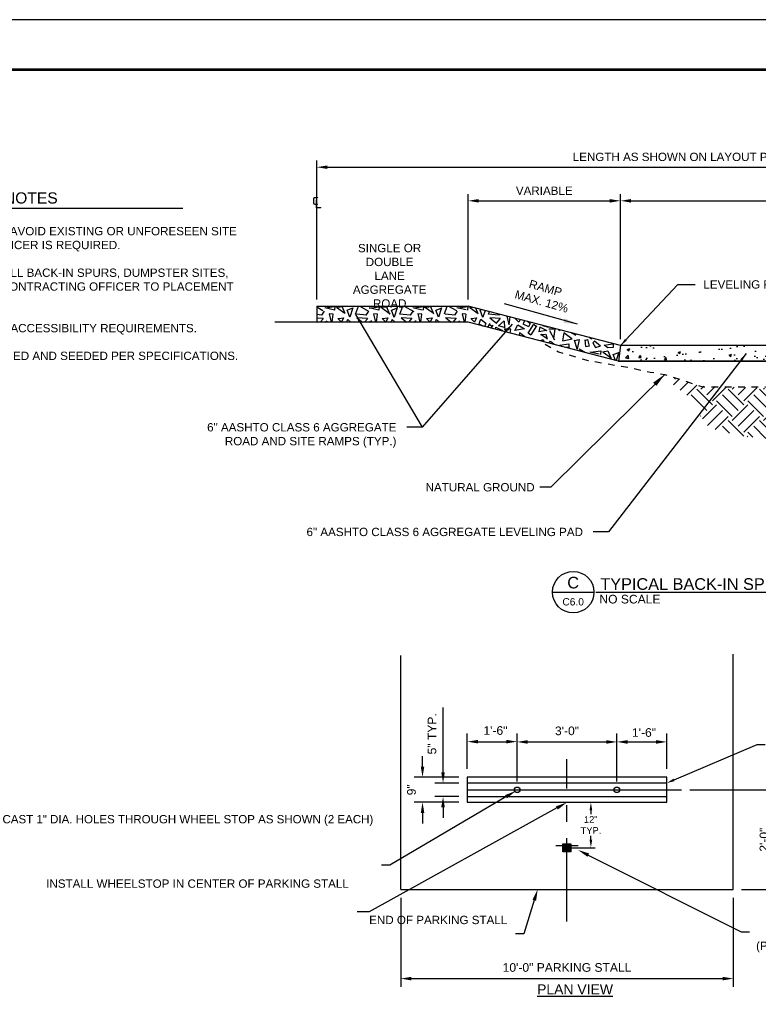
# Paper-space layout 'C6.0 DETAILS' of a CAD drawing. Header units: feet. Extents: x -24 to 101, y -3 to 30.
# Tile 6 of 29: x 20 to 31, y 15 to 30. Entities that reach past the tile are written whole.
import ezdxf
from ezdxf import colors
from ezdxf.entities.mleader import LeaderData, LeaderLine
from ezdxf.enums import TextEntityAlignment as Align
from ezdxf.math import Vec2, Vec3

# ---------------------------------------------------------------- set-up
doc = ezdxf.new("R2010")
doc.units = ezdxf.units.FT
doc.header["$MEASUREMENT"] = 0
doc.set_wipeout_variables(frame=1)
doc.linetypes.add('CENTER', pattern=[2, 1.25, -0.25, 0.25, -0.25])
doc.linetypes.add('DASHED', pattern=[0.75, 0.5, -0.25])
for name, color, linetype in [('AGGREGATE-BC', 3, 'Continuous'), ('C-DIM', 2, 'Continuous'), ('DETITLES', 3, 'Continuous'), ('DIM', 2, 'Continuous'), ('G-BRDR', 7, 'Continuous'), ('G-BRDR-LINE-ST04', 64, 'Continuous'), ('G-BRDR-TEXT-ST01', 64, 'Continuous'), ('G-LINE-ST01', 1, 'Continuous'), ('G-LINE-ST07', 7, 'Continuous'), ('G-TEXT-ST02', 2, 'Continuous'), ('G-TEXT-ST03', 3, 'Continuous'), ('NATURAL-GROUND', 10, 'Continuous'), ('OBJECT', 4, 'Continuous'), ('TEXT', 7, 'Continuous'), ('Text-GenNotes', 7, 'Continuous'), ('Z-DIM', 7, 'Continuous')]:
    doc.layers.add(name, color=color, linetype=linetype)
doc.styles.add('Arial Narrow Tlblk', font='ARIALN.TTF')
doc.styles.add('LEROY', font='arial.ttf')
doc.styles.add('Normal', font='arial.ttf', dxfattribs={"height": 0.1})
doc.styles.add('OA_PR-Simplex', font='simplex.shx', dxfattribs={"height": 0.1})
doc.styles.add('R-0', font='arial.ttf')
doc.styles.add('RomanS', font='arial.ttf')
doc.styles.get("Standard").update_dxf_attribs({"font": 'arial.ttf'})
doc.dimstyles.new('MS-2', dxfattribs={"dimscale": 2, "dimtxt": 0.13, "dimasz": 0.16, "dimexe": 0.1, "dimexo": 0.1, "dimgap": 0.09, "dimtad": 1, "dimdec": 0, "dimzin": 0, "dimdsep": 46, "dimlunit": 4, "dimtxsty": 'R-0', "dimcen": 0.09, "dimclrd": 2, "dimclre": 2, "dimclrt": 7, "dimadec": 0, "dimazin": 0, "dimtfac": 1, "dimtdec": 0, "dimtofl": 0, "dimtmove": 0, "dimatfit": 3, "dimfxl": 1, "dimtolj": 1, "dimtzin": 0, "dimarcsym": 0})
doc.dimstyles.new('MS-24', dxfattribs={"dimscale": 24, "dimtxt": 0.13, "dimasz": 0.16, "dimexe": 0.125, "dimexo": 0.125, "dimgap": 0.1, "dimtad": 1, "dimdec": 0, "dimzin": 3, "dimdsep": 46, "dimlunit": 4, "dimtxsty": 'RomanS', "dimcen": 0.26, "dimclrd": 2, "dimclre": 2, "dimclrt": 7, "dimadec": 0, "dimazin": 0, "dimtfac": 1, "dimtdec": 0, "dimtofl": 0, "dimtmove": 0, "dimatfit": 3, "dimfxl": 1, "dimtolj": 1, "dimtzin": 0, "dimarcsym": 0})
doc.dimstyles.new('OA_DETAIL', dxfattribs={"dimscale": 20, "dimtxt": 0.1, "dimasz": 0.12, "dimexe": 0.0625, "dimexo": 0.0625, "dimgap": 0.03, "dimtad": 0, "dimtoh": 1, "dimzin": 0, "dimdsep": 46, "dimtxsty": 'OA_PR-Simplex', "dimcen": 0.09, "dimclrd": 256, "dimclre": 256, "dimclrt": 256, "dimaunit": 1, "dimadec": 4, "dimazin": 0, "dimtfac": 1, "dimtofl": 0, "dimtmove": 1, "dimatfit": 3, "dimfxl": 1, "dimtolj": 1, "dimtzin": 0, "dimlwd": -1, "dimlwe": -1, "dimarcsym": 0})
doc.dimstyles.get("Standard").update_dxf_attribs({"dimtxt": 0.1, "dimasz": 0.18, "dimexe": 0.18, "dimexo": 0.0625, "dimgap": 0.09, "dimtad": 0, "dimtih": 1, "dimtoh": 1, "dimdec": 4, "dimzin": 0, "dimdsep": 46, "dimtxsty": 'Normal', "dimcen": 0.09, "dimadec": 0, "dimazin": 0, "dimtfac": 1, "dimtdec": 4, "dimtofl": 0, "dimtmove": 0, "dimatfit": 3, "dimfxl": 1, "dimtolj": 1, "dimtzin": 0, "dimarcsym": 0})

# ---------------------------------------------------------------- blocks, each defined once
blk = doc.blocks.new('USFS-BDR-CDI')
at = {"color": 0, "linetype": 'ByBlock', "lineweight": -2, "ltscale": 0.1}
blk.add_lwpolyline([(0, 0), (42, 0), (42, 30), (0, 30)], close=True, dxfattribs=at)
at = {"layer": 'G-BRDR-LINE-ST04', "const_width": 0.04}
blk.add_lwpolyline([(41.25, 0.75), (1.5, 0.75), (1.5, 29.25), (41.25, 29.25)], close=True, dxfattribs=at)
at = {"layer": 'G-BRDR-TEXT-ST01', "linetype": 'ByBlock', "lineweight": -2, "style": 'Arial Narrow Tlblk'}
for tag, height, p in [('REGION_NUMBER', 0.4, (39.625, 25.841)), ('REGION_NAME', 0.188, (39.625, 25.383)), ('DISTRICT_NAME', 0.13, (39.625, 6.391))]:
    blk.add_attdef(tag, text='', height=height, dxfattribs=at).set_placement(p, align=Align.CENTER)
for tag, p, height in [('REVISION_6', (38.7, 13.303), 0.12), ('REVISION_DATE6', (40.618, 13.326), 0.11), ('REVISION_5', (38.7, 12.853), 0.12), ('REVISION_DATE5', (40.618, 12.876), 0.11), ('SHT_TOTAL', (40.632, 0.911), 0.175), ('DATE', (38.051, 0.885), 0.15)]:
    blk.add_attdef(tag, p, '', height=height, dxfattribs=at)
for tag, height, p in [('REVISION_4', 0.12, (38.7, 12.403)), ('REVISION_DATE4', 0.11, (40.618, 12.426))]:
    blk.add_attdef(tag, text='', height=height, dxfattribs=at).set_placement(p, align=Align.BOTTOM_LEFT)
at = {"layer": 'G-BRDR-TEXT-ST01', "linetype": 'ByBlock', "lineweight": -2, "ltscale": 0.1, "style": 'Arial Narrow Tlblk'}
for tag, height, p in [('REVISION_3', 0.12, (38.7, 11.953)), ('REVISION_DATE3', 0.11, (40.618, 11.976)), ('REVISION_2', 0.12, (38.704, 11.497)), ('REVISION_DATE2', 0.11, (40.618, 11.526)), ('REVISION_1', 0.12, (38.7, 11.063)), ('REVISION_DATE1', 0.11, (40.618, 11.076))]:
    blk.add_attdef(tag, text='', height=height, dxfattribs=at).set_placement(p, align=Align.BOTTOM_LEFT)
at = {"layer": 'G-BRDR-TEXT-ST01', "linetype": 'ByBlock', "lineweight": -2, "flags": 104}
for tag, height, p in [('PROJECT_NAME', 0.22, (39.625, 9.782)), ('FOREST_NAME', 0.2, (39.625, 7.947))]:
    blk.add_attdef(tag, text='', height=height, dxfattribs=at).set_placement(p, align=Align.TOP_CENTER)
blk.add_attdef('DRAWING_TITLE', text='', height=0.22, dxfattribs=at).set_placement((39.625, 4.52), align=Align.MIDDLE_CENTER)
at = {"layer": 'G-BRDR-TEXT-ST01', "linetype": 'ByBlock', "lineweight": -2, "style": 'Arial Narrow Tlblk', "flags": 4}
for tag, height, p in [('ARCHIVE_NUMBER', 0.145, (38.07, 2.628)), ('DESIGNER', 0.15, (38.054, 2.007)), ('CHECKED', 0.15, (38.054, 1.407)), ('SHT_PAGE', 0.175, (39.835, 0.86))]:
    blk.add_attdef(tag, text='', height=height, dxfattribs=at).set_placement(p, align=Align.BOTTOM_LEFT)
at = {"layer": 'G-BRDR-TEXT-ST01', "linetype": 'ByBlock', "lineweight": -2, "style": 'Arial Narrow Tlblk', "width": 0.9, "flags": 4}
blk.add_attdef('SUB_SHEET', text='', height=0.5, dxfattribs=at).set_placement((40.239, 1.867), align=Align.MIDDLE_CENTER)
blk = doc.blocks.new('C_TBLK-PACTOLA_02403811')
at = {"layer": 'G-BRDR'}
blk.add_blockref('USFS-BDR-CDI', (0, 0), dxfattribs=at)
blk = doc.blocks.new('*D502')
at = {"layer": 'C-DIM', "color": 2, "lineweight": -2, "transparency": 16777216}
for p, q in [((26.436, 18.73), (26.436, 19.266)), ((27.186, 18.542), (27.186, 19.266)), ((26.596, 19.141), (27.026, 19.141))]:
    blk.add_line(p, q, dxfattribs=at)
at = {"layer": 'C-DIM', "color": 2, "transparency": 16777216}
for points in [[(26.596, 19.168), (26.596, 19.115), (26.436, 19.141)], [(27.026, 19.168), (27.026, 19.115), (27.186, 19.141)]]:
    blk.add_solid(points, dxfattribs=at)
at = {"layer": 'Defpoints', "color": 0, "transparency": 16777216}
for p in [(27.186, 19.141), (26.436, 18.605), (27.186, 18.417)]:
    blk.add_point(p, dxfattribs=at)
at = {"layer": 'C-DIM', "color": 7, "transparency": 16777216, "insert": (26.86, 19.308), "char_height": 0.13, "attachment_point": 5, "style": 'RomanS'}
blk.add_mtext('\\A1;1\'-6"', dxfattribs=at)
blk = doc.blocks.new('*D503')
at = {"layer": 'C-DIM', "color": 2, "lineweight": -2, "transparency": 16777216}
for p, q in [((27.186, 18.542), (27.186, 19.262)), ((28.686, 18.544), (28.686, 19.262)), ((27.346, 19.137), (28.526, 19.137))]:
    blk.add_line(p, q, dxfattribs=at)
at = {"layer": 'C-DIM', "color": 2, "transparency": 16777216}
for points in [[(27.346, 19.164), (27.346, 19.11), (27.186, 19.137)], [(28.526, 19.164), (28.526, 19.11), (28.686, 19.137)]]:
    blk.add_solid(points, dxfattribs=at)
at = {"layer": 'Defpoints', "color": 0, "transparency": 16777216}
for p in [(28.686, 19.137), (27.186, 18.417), (28.686, 18.419)]:
    blk.add_point(p, dxfattribs=at)
at = {"layer": 'C-DIM', "color": 7, "transparency": 16777216, "insert": (27.936, 19.303), "char_height": 0.13, "attachment_point": 5, "style": 'RomanS'}
blk.add_mtext('\\A1;3\'-0"', dxfattribs=at)
blk = doc.blocks.new('*D504')
at = {"layer": 'C-DIM', "color": 2, "lineweight": -2, "transparency": 16777216}
for p, q in [((28.686, 18.544), (28.686, 19.262)), ((29.436, 18.73), (29.436, 19.262)), ((28.846, 19.137), (29.276, 19.137))]:
    blk.add_line(p, q, dxfattribs=at)
at = {"layer": 'C-DIM', "color": 2, "transparency": 16777216}
for points in [[(28.846, 19.164), (28.846, 19.11), (28.686, 19.137)], [(29.276, 19.164), (29.276, 19.11), (29.436, 19.137)]]:
    blk.add_solid(points, dxfattribs=at)
at = {"layer": 'Defpoints', "color": 0, "transparency": 16777216}
for p in [(29.436, 19.137), (29.436, 18.605), (28.686, 18.419)]:
    blk.add_point(p, dxfattribs=at)
at = {"layer": 'C-DIM', "color": 7, "transparency": 16777216, "insert": (29.094, 19.278), "char_height": 0.13, "attachment_point": 5, "style": 'RomanS'}
blk.add_mtext('\\A1;1\'-6"', dxfattribs=at)
blk = doc.blocks.new('*D505')
at = {"layer": 'Defpoints', "color": 0, "transparency": 16777216}
for p in [(29.66, 18.417), (30.436, 16.917), (31.065, 16.917)]:
    blk.add_point(p, dxfattribs=at)
at = {"layer": 'DIM', "color": 2, "lineweight": -2, "transparency": 16777216}
for p, q in [((29.785, 18.417), (31.19, 18.417)), ((31.065, 18.257), (31.065, 17.077)), ((30.561, 16.917), (31.19, 16.917))]:
    blk.add_line(p, q, dxfattribs=at)
at = {"layer": 'DIM', "color": 2, "transparency": 16777216}
for points in [[(31.038, 18.257), (31.091, 18.257), (31.065, 18.417)], [(31.038, 17.077), (31.091, 17.077), (31.065, 16.917)]]:
    blk.add_solid(points, dxfattribs=at)
at = {"layer": 'DIM', "color": 7, "transparency": 16777216, "insert": (30.898, 17.667), "char_height": 0.13, "attachment_point": 5, "rotation": 90, "style": 'RomanS'}
blk.add_mtext('\\A1;2\'-0"', dxfattribs=at)
blk = doc.blocks.new('*D506')
at = {"layer": 'Defpoints', "color": 0, "transparency": 16777216}
for p in [(25.436, 16.917), (30.436, 16.917), (30.436, 15.577)]:
    blk.add_point(p, dxfattribs=at)
at = {"layer": 'DIM', "color": 2, "lineweight": -2, "transparency": 16777216}
for p, q in [((25.436, 16.792), (25.436, 15.452)), ((30.436, 16.792), (30.436, 15.452)), ((25.596, 15.577), (30.276, 15.577))]:
    blk.add_line(p, q, dxfattribs=at)
at = {"layer": 'DIM', "color": 2, "transparency": 16777216}
for points in [[(25.596, 15.604), (25.596, 15.55), (25.436, 15.577)], [(30.276, 15.604), (30.276, 15.55), (30.436, 15.577)]]:
    blk.add_solid(points, dxfattribs=at)
at = {"layer": 'DIM', "color": 7, "transparency": 16777216, "insert": (27.936, 15.744), "char_height": 0.13, "attachment_point": 5, "style": 'RomanS'}
blk.add_mtext('\\A1;10\'-0" PARKING STALL', dxfattribs=at)
blk = doc.blocks.new('*D507')
at = {"layer": 'C-DIM', "color": 2, "lineweight": -2, "transparency": 16777216}
for p, q in [((25.763, 18.765), (25.763, 18.925)), ((26.311, 18.605), (25.638, 18.605)), ((26.311, 18.23), (25.638, 18.23)), ((25.763, 18.07), (25.763, 17.91))]:
    blk.add_line(p, q, dxfattribs=at)
at = {"layer": 'C-DIM', "color": 2, "transparency": 16777216}
for points in [[(25.737, 18.765), (25.79, 18.765), (25.763, 18.605)], [(25.737, 18.07), (25.79, 18.07), (25.763, 18.23)]]:
    blk.add_solid(points, dxfattribs=at)
at = {"layer": 'Defpoints', "color": 0, "transparency": 16777216}
for p in [(26.436, 18.605), (25.763, 18.23), (26.436, 18.23)]:
    blk.add_point(p, dxfattribs=at)
at = {"layer": 'C-DIM', "color": 7, "transparency": 16777216, "insert": (25.597, 18.417), "char_height": 0.13, "attachment_point": 5, "rotation": 90, "style": 'RomanS'}
blk.add_mtext('\\A1;9"', dxfattribs=at)
blk = doc.blocks.new('*D508')
at = {"layer": 'C-DIM', "color": 2, "lineweight": -2, "transparency": 16777216}
for p, q in [((26.072, 18.679), (26.072, 19.657)), ((26.311, 18.519), (25.947, 18.519)), ((26.311, 18.315), (25.947, 18.315)), ((26.072, 18.155), (26.072, 17.995))]:
    blk.add_line(p, q, dxfattribs=at)
at = {"layer": 'C-DIM', "color": 2, "transparency": 16777216}
for points in [[(26.045, 18.679), (26.098, 18.679), (26.072, 18.519)], [(26.045, 18.155), (26.098, 18.155), (26.072, 18.315)]]:
    blk.add_solid(points, dxfattribs=at)
at = {"layer": 'Defpoints', "color": 0, "transparency": 16777216}
for p in [(26.436, 18.519), (26.072, 18.315), (26.436, 18.315)]:
    blk.add_point(p, dxfattribs=at)
at = {"layer": 'C-DIM', "color": 7, "transparency": 16777216, "insert": (25.906, 19.259), "char_height": 0.13, "attachment_point": 5, "rotation": 90, "style": 'RomanS'}
blk.add_mtext('\\A1;5" TYP.', dxfattribs=at)
blk = doc.blocks.new('*D509')
at = {"layer": 'Defpoints', "color": 0, "transparency": 16777216}
for p in [(28.295, 18.23), (28.295, 18.23), (27.799, 17.546)]:
    blk.add_point(p, dxfattribs=at)
at = {"layer": 'G-TEXT-ST02', "transparency": 16777216}
for p, q in [((28.295, 18.11), (28.295, 18.052)), ((28.295, 17.666), (28.295, 17.724)), ((27.861, 17.546), (28.358, 17.546))]:
    blk.add_line(p, q, dxfattribs=at)
for points in [[(28.275, 18.11), (28.315, 18.11), (28.295, 18.23)], [(28.275, 17.666), (28.315, 17.666), (28.295, 17.546)]]:
    blk.add_solid(points, dxfattribs=at)
at = {"layer": 'G-TEXT-ST02', "transparency": 16777216, "insert": (28.295, 17.888), "char_height": 0.1, "attachment_point": 5, "rotation": 1, "style": 'Normal'}
blk.add_mtext('\\A1;12"\\PTYP.', dxfattribs=at)
blk = doc.blocks.new('*D576')
at = {"color": 2, "lineweight": -2, "transparency": 16777216}
for p, q in [((24.173, 25.793), (24.173, 27.881)), ((35.257, 25.197), (35.257, 27.881)), ((24.333, 27.781), (35.097, 27.781))]:
    blk.add_line(p, q, dxfattribs=at)
at = {"color": 2, "transparency": 16777216}
for points in [[(24.333, 27.808), (24.333, 27.755), (24.173, 27.781)], [(35.097, 27.808), (35.097, 27.755), (35.257, 27.781)]]:
    blk.add_solid(points, dxfattribs=at)
at = {"layer": 'Defpoints', "color": 0, "transparency": 16777216}
for p in [(35.257, 27.781), (24.173, 25.693), (35.257, 25.097)]:
    blk.add_point(p, dxfattribs=at)
at = {"color": 7, "transparency": 16777216, "insert": (29.715, 27.936), "char_height": 0.125, "attachment_point": 5, "style": 'R-0'}
blk.add_mtext('\\A1;LENGTH AS SHOWN ON LAYOUT PLANS', dxfattribs=at)
blk = doc.blocks.new('*D577')
at = {"color": 2, "lineweight": -2, "transparency": 16777216}
for p, q in [((26.449, 25.793), (26.449, 27.376)), ((26.609, 27.276), (28.579, 27.276)), ((28.739, 25.197), (28.739, 27.376))]:
    blk.add_line(p, q, dxfattribs=at)
at = {"color": 2, "transparency": 16777216}
for points in [[(26.609, 27.302), (26.609, 27.249), (26.449, 27.276)], [(28.579, 27.302), (28.579, 27.249), (28.739, 27.276)]]:
    blk.add_solid(points, dxfattribs=at)
at = {"layer": 'Defpoints', "color": 0, "transparency": 16777216}
for p in [(28.739, 27.276), (26.449, 25.693), (28.739, 25.097)]:
    blk.add_point(p, dxfattribs=at)
at = {"color": 7, "transparency": 16777216, "insert": (27.594, 27.428), "char_height": 0.125, "attachment_point": 5, "style": 'R-0'}
blk.add_mtext('\\A1;VARIABLE', dxfattribs=at)
blk = doc.blocks.new('*D578')
at = {"color": 2, "lineweight": -2, "transparency": 16777216}
for p, q in [((28.739, 25.197), (28.739, 27.376)), ((28.899, 27.276), (35.097, 27.276)), ((35.257, 25.197), (35.257, 27.376))]:
    blk.add_line(p, q, dxfattribs=at)
at = {"color": 2, "transparency": 16777216}
for points in [[(28.899, 27.302), (28.899, 27.249), (28.739, 27.276)], [(35.097, 27.302), (35.097, 27.249), (35.257, 27.276)]]:
    blk.add_solid(points, dxfattribs=at)
at = {"layer": 'Defpoints', "color": 0, "transparency": 16777216}
for p in [(35.257, 27.276), (28.739, 25.097), (35.257, 25.097)]:
    blk.add_point(p, dxfattribs=at)
at = {"color": 7, "transparency": 16777216, "insert": (31.998, 27.43), "char_height": 0.125, "attachment_point": 5, "style": 'R-0'}
blk.add_mtext("\\A1;30' MIN. LEVELING PAD", dxfattribs=at)
blk = doc.blocks.new('title1')
at = {"color": 7}
blk.add_line((0, 0), (0.625, 0), dxfattribs=at)
blk.add_circle((0.312, 0), 0.312, dxfattribs=at)
at = {"color": 3, "style": 'R-0'}
blk.add_attdef('X', text='', height=0.175, dxfattribs=at).set_placement((0.311, 0.144), align=Align.MIDDLE)
blk.add_attdef('%%U_XXX', (0.625, 0.052), '', height=0.175, dxfattribs=at)
at = {"color": 7, "style": 'R-0'}
blk.add_attdef('XXX', text='', height=0.11, dxfattribs=at).set_placement((0.311, -0.145), align=Align.MIDDLE)
at = {"style": 'R-0'}
blk.add_attdef('SCALE', text='', height=0.13, dxfattribs=at).set_placement((0.629, -0.023), align=Align.TOP_LEFT)

psp = doc.layouts.new('C6.0 DETAILS')

# ---------------------------------------------------------------- hatches: boundary and pattern name
h = psp.add_hatch()
h.set_pattern_fill('AGGREGAT', color=2, scale=0.666667, style=0, pattern_type=2)
h.set_pattern_definition([(21.8014, (30.20779, 23.17461), (1.333333, 0.6666665), [0.0359, -3.55421]), (93.8141, (30.214453, 23.07461), (-0.6666665, 9.33333116), [0.100222, -9.921973]), (194.0362, (30.26779, 23.08794), (-1.9999995, -0.6666665), [0.054975, -2.69376]), (284.9314, (30.24112, 23.187943), (1.99999953, -7.33333163), [0.103494, -10.245953]), (321.3402, (30.10779, 23.51461), (2.666666, -1.9999995), [0.128062, -4.140686]), (175.2364, (30.267787, 23.501276), (-0.6666665, -8e-12), [0.160555, -7.867173]), (48.0128, (30.207787, 23.43461), (5.3333321, 5.9999986), [0.08969, -8.87939]), (79.6952, (30.18112, 23.301276), (0.6666665, 3.99999907), [0.074536, -7.379023]), (190.008, (30.294453, 23.321276), (-7.33333162, -1.33333302), [0.115084, -11.393364]), (331.9275, (30.194453, 23.37461), (1.33333302, -0.66666651), [0.113333, -11.219997]), (8.53077, (29.827787, 23.101276), (8.66666465, 1.33333302), [0.134825, -13.34767]), (143.13, (29.88112, 23.06128), (-1.9999995, 1.333333), [0.066667, -3.266666]), (184.7636, (29.96112, 23.06794), (-7.33333163, -0.6666665), [0.080277, -7.94745]), (270, (29.9611, 23.1213), (0.66667, -1e-16), [0.053333, -0.613333]), (248.1986, (29.96779, 23.48794), (-0.6666665, -1.9999995), [0.0718, -3.518307]), (140.1944, (30.04779, 23.42128), (-3.3333326, 2.666666), [0.104137, -5.102695]), (63.435, (30.0278, 23.38128), (-3e-09, 0.666667), [0.04472, -1.44599]), (335.2249, (29.94112, 23.421276), (7.33333163, -3.33333256), [0.095452, -9.44976]), (11.31, (30.04779, 23.17461), (2.666666, 0.6666665), [0.067987, -3.33136]), (106.6992, (30.087787, 23.041276), (-0.6666665, 1.99999953), [0.139204, -6.821]), (259.6952, (30.114453, 23.18794), (-0.6666665, -3.99999907), [0.14907, -7.304487]), (326.31, (30.10112, 23.41461), (1.333333, -0.6666665), [0.048074, -2.355626]), (56.97613, (30.014453, 23.281276), (7.33333163, 11.33333069), [0.159025, -15.743452]), (146.31, (30.05445, 23.25461), (-1.333333, 0.6666665), [0.048074, -2.355626]), (236.97613, (30.14112, 23.387943), (-7.33333163, -11.33333069), [0.159025, -15.743452]), (260.5377, (29.88779, 23.28794), (2e-09, -0.6666665), [0.121655, -3.93352]), (142.125, (30.007787, 23.19461), (-2.66666605, 1.99999954), [0.152023, -7.449144]), (10.7843, (29.867787, 23.167943), (3.33333256, 0.66666651), [0.142517, -14.109185]), (61.69924, (29.814453, 23.321276), (0.6666665, 1.33333302), [0.098432, -9.74478]), (190.3048, (29.96112, 23.34794), (-3.33333256, -0.6666665), [0.14907, -7.304487]), (329.0362, (29.86112, 23.40794), (1.333333, -0.6666665), [0.11662, -3.77068]), (135, (29.87445, 23.44794), (-0.666667, 4e-17), [0.075425, -0.867384]), (243.435, (29.9078, 23.5146), (3e-09, -0.666667), [0.074536, -1.416176]), (8.7462, (29.82112, 23.501276), (3.99999907, 0.6666665), [0.087686, -8.680943]), (9.4623, (29.80112, 23.66794), (3.3333326, 0.6666665), [0.081103, -3.97407]), (143.61565, (29.927787, 23.57461), (-9.99999767, 7.33333163), [0.157339, -15.576556]), (293.6294, (29.88112, 23.681276), (2.66666604, -5.9999986), [0.116428, -11.526402]), (251.565, (30.04779, 23.66128), (2e-09, -0.6666665), [0.147573, -1.96061]), (21.0375, (29.96112, 23.627943), (3.33333256, 1.33333303), [0.092856, -9.192734]), (110.556, (30.00112, 23.521276), (-1.333333, 3.3333326), [0.11392, -5.58208]), (236.31, (30.28112, 23.6146), (-0.6666665, -1.333333), [0.07211, -2.33159]), (329.42077, (30.134453, 23.701276), (11.33333069, -6.66666512), [0.17036, -16.865547]), (70.70995, (30.087787, 23.567943), (0.66666651, 1.99999953), [0.141264, -13.985146]), (175.03026, (30.24112, 23.55461), (-7.99999813, 0.66666651), [0.153912, -15.23728]), (262.875, (30.44112, 23.68128), (-3e-09, -0.6666665), [0.05375, -5.32109]), (7.76517, (30.294453, 23.661276), (4.66666558, 0.66666651), [0.148024, -14.654375]), (166.6075, (30.434453, 23.627943), (-11.3333307, 2.66666604), [0.143914, -14.247439]), (82.875, (30.39445, 23.40794), (3e-09, 0.6666665), [0.161245, -5.213592]), (283.49573, (30.354453, 23.57461), (0.66666651, -2.66666605), [0.1714, -16.968543]), (173.6598, (30.41445, 23.56794), (-0.6666665, -3e-09), [0.06037, -5.976553]), (40.23636, (30.234453, 23.39461), (4.66666558, 3.99999907), [0.11353, -11.239392]), (164.0546, (30.32779, 23.36794), (-2.666666, 0.6666665), [0.09707, -4.756337]), (273.8141, (30.32112, 23.467943), (0.6666665, -9.33333116), [0.100222, -9.921973]), (81.8699, (30.40112, 23.20128), (-3e-09, 0.6666665), [0.14142, -4.572623]), (297.64598, (30.327787, 23.341276), (6.66666511, -12.66666372), [0.158044, -15.646312]), (180, (30.4211, 23.3413), (-8e-17, -0.666667), [0.093333, -0.573333]), (225, (30.3478, 23.16128), (-1e-16, -0.666667), [0.03771, -0.905096]), (139.76364, (30.434453, 23.087943), (-3.99999907, 3.33333256), [0.11353, -11.239392]), (15.2551, (30.36112, 23.06794), (4.6666656, 1.333333), [0.076012, -7.525156]), (300.9638, (30.32112, 23.13461), (1.333333, -1.9999995), [0.077746, -3.809554]), (5.1944, (30.207787, 23.261276), (6.6666651, 0.6666665), [0.073636, -7.289937]), (144.4623, (30.30112, 23.19461), (-1.9999995, 1.333333), [0.114698, -5.620185]), (285.2551, (30.28112, 23.26794), (1.333333, -4.6666656), [0.076012, -7.525156])])
h.paths.add_polyline_path([(26.4489, 25.4518), (25.2766, 25.4518), (24.1732, 25.4518), (24.1732, 25.6929), (26.4489, 25.6929), (26.3829, 25.5693)])
h.paths.add_polyline_path([(28.7088, 24.8638), (27.5789, 25.1578), (26.4489, 25.4518), (26.3829, 25.5693), (26.4489, 25.6929), (28.7386, 25.0972)])
h = psp.add_hatch()
h.set_pattern_fill('AR-CONC', color=2, scale=0.053333)
h.set_pattern_definition([(50, (-493.6263, -269.58127), (0.38253868, -0.0334678), [0.04, -0.4399999]), (355, (-493.6263, -269.58127), (-0.0740007, 0.40116904), [0.032, -0.35199992]), (100.451444, (-493.59442, -269.58406), (0.30853798, 0.36770124), [0.03399476, -0.37394237]), (46.1842, (-493.6263, -269.4746), (0.56919524, -0.08827693), [0.06, -0.65999985]), (96.63564, (-493.57887, -269.48196), (0.49848626, 0.5195298), [0.05099217, -0.5609139]), (351.18416, (-493.6263, -269.4746), (0.49848625, 0.5195298), [0.048, -0.5279999]), (21, (-493.57297, -269.50127), (0.31835035, -0.21473003), [0.04, -0.4399999]), (326, (-493.57297, -269.50127), (0.12976815, 0.3867466), [0.032, -0.35199992]), (71.451445, (-493.54644, -269.51916), (0.4481185, 0.17201657), [0.03399476, -0.37394237]), (37.5, (-493.6263, -269.58127), (0.006485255, 0.177543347), [0, -0.34773325, 0, -0.35733325, 0, -0.35333325]), (7.5, (-493.6263, -269.58127), (0.14030372, 0.210352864), [0, -0.203733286, 0, -0.339733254, 0, -0.134666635]), (327.5, (-493.74523, -269.58127), (0.284705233, -0.012029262), [0, -0.1333333, 0, -0.4159999, 0, -0.55199987]), (317.5, (-493.79857, -269.58127), (0.31103255, 0.05338931), [0, -0.17333329, 0, -0.2762666, 0, -0.39199991])])
h.paths.add_polyline_path([(28.7386, 25.0972), (28.7088, 24.8638), (35.9554, 24.8638), (35.2571, 25.0972)])
at = {"layer": 'G-LINE-ST07', "transparency": 33554480}
h = psp.add_hatch(color=256, dxfattribs=at)
h.dxf.hatch_style = 1
h.paths.add_polyline_path([(27.8756, 17.6063), (27.9956, 17.6063), (27.9956, 17.4863), (27.8756, 17.4863)])
at = {"layer": 'NATURAL-GROUND', "linetype": 'DASHED', "ltscale": 0.75}
h = psp.add_hatch(dxfattribs=at)
h.set_pattern_fill('EARTH', color=27, scale=1.333333, angle=45, style=0)
h.set_pattern_definition([(45, (20.22558, 13.8966), (4e-17, 0.4714044), [0.333333, -0.333333]), (45, (20.1372, 13.98498), (4e-17, 0.4714044), [0.333333, -0.333333]), (45, (20.0488, 14.07336), (4e-17, 0.4714044), [0.333333, -0.333333]), (135, (20.0488, 14.1323), (-0.4714044, 6e-17), [0.333333, -0.333333]), (135, (20.1372, 14.22068), (-0.4714044, 6e-17), [0.333333, -0.333333]), (135, (20.22558, 14.30907), (-0.4714044, 6e-17), [0.333333, -0.333333])])
h.paths.add_polyline_path([(29.3427, 24.6627), (29.9603, 24.4912), (30.9381, 24.4569), (31.6243, 24.3712), (32.4477, 24.2169), (32.9795, 24.1826), (33.6314, 24.0798), (32.928, 23.754), (32.1732, 23.5311), (31.813, 23.3768), (31.2812, 23.6683), (30.5436, 23.7369), (30.0804, 23.8569), (29.8059, 24.2169), (29.7545, 24.3369)])

# ---------------------------------------------------------------- linework, layer by layer
for p, q in [((24.1732, 25.6929), (24.1732, 25.4518)), ((28.7088, 24.8638), (26.4489, 25.4518)), ((28.7386, 25.0972), (28.7088, 24.8638)), ((28.7088, 24.8638), (35.9554, 24.8638))]:
    psp.add_line(p, q)
at = {"color": 2}
psp.add_line((28.6856, 18.4173), (28.6856, 18.419), dxfattribs=at)
for centre in [(27.1856, 18.4173), (28.6856, 18.4173)]:
    psp.add_circle(centre, 0.0417, dxfattribs=at)
at = {"layer": 'AGGREGATE-BC', "color": 2}
psp.add_lwpolyline([(35.9554, 24.8638), (28.7088, 24.8638), (26.4489, 25.4518)], dxfattribs=at)
at = {"layer": 'DETITLES', "linetype": 'Continuous'}
psp.add_line((26.4489, 25.4518), (23.5439, 25.4518), dxfattribs=at)
at = {"layer": 'DIM', "linetype": 'CENTER'}
psp.add_line((27.9356, 16.4372), (27.9356, 18.8791), dxfattribs=at)
at = {"layer": 'DIM', "color": 7}
for p, q in [((29.4356, 18.5191), (26.4356, 18.5191)), ((26.4356, 18.3155), (29.4356, 18.3155))]:
    psp.add_line(p, q, dxfattribs=at)
at = {"layer": 'DIM', "linetype": 'CENTER', "ltscale": 24}
psp.add_line((26.4356, 18.4173), (29.6598, 18.4173), dxfattribs=at)
at = {"layer": 'G-LINE-ST01'}
psp.add_line((27.7695, 17.5802), (28.1017, 17.5802), dxfattribs=at)
psp.add_circle((27.9356, 17.5463), 0.034, dxfattribs=at)
at = {"layer": 'G-TEXT-ST02'}
psp.add_lwpolyline([(27.8756, 17.6063), (27.9956, 17.6063), (27.9956, 17.4863), (27.8756, 17.4863)], close=True, dxfattribs=at)
at = {"layer": 'NATURAL-GROUND', "color": 3}
psp.add_line((24.1732, 25.6929), (26.4489, 25.6929), dxfattribs=at)
for points in [[(28.7386, 25.0972), (26.4489, 25.6929)], [(37.1024, 24.4806), (35.2571, 25.0972), (28.7386, 25.0972)]]:
    psp.add_lwpolyline(points, dxfattribs=at)
at = {"layer": 'NATURAL-GROUND', "color": 27, "linetype": 'DASHED', "ltscale": 0.1, "flags": 128}
psp.add_lwpolyline([(27.6065, 25.118), (27.8095, 25.0037), (28.2524, 24.8754), (28.8585, 24.7704), (29.1848, 24.7005), (29.4063, 24.6655), (29.9784, 24.4765), (30.914, 24.4765), (31.8886, 24.3595), (32.4734, 24.2034), (33.0972, 24.1644), (33.565, 24.0864), (33.9549, 24.1254), (34.5396, 24.1254), (34.8515, 24.0864), (35.1244, 24.0864), (35.6312, 24.0864), (37.4824, 24.5824)], dxfattribs=at)
at = {"layer": 'OBJECT', "color": 3}
for p, q in [((25.4356, 17.9102), (25.4356, 20.4379)), ((30.4356, 16.9173), (30.4356, 20.4552)), ((25.4356, 17.1171), (25.4356, 17.9102)), ((25.4356, 16.9173), (25.4356, 17.1171)), ((25.4356, 16.9173), (30.4356, 16.9173))]:
    psp.add_line(p, q, dxfattribs=at)
at = {"layer": 'OBJECT', "color": 4}
for p, q in [((29.4356, 18.6048), (26.4356, 18.6048)), ((26.4356, 18.6048), (26.4356, 18.2298)), ((29.4356, 18.2298), (29.4356, 18.6048)), ((26.4356, 18.2298), (29.4356, 18.2298))]:
    psp.add_line(p, q, dxfattribs=at)
at = {"layer": 'Text-GenNotes', "color": 3, "linetype": 'Continuous'}
psp.add_line((15.3909, 27.1641), (22.1605, 27.1641), dxfattribs=at)

# ---------------------------------------------------------------- block references
at = {"layer": 'G-TEXT-ST02'}
psp.add_blockref('C_TBLK-PACTOLA_02403811', (0, 0), dxfattribs=at)
at = {"layer": 'G-TEXT-ST03', "color": 2}
ref = psp.add_blockref('title1', (27.7177, 21.3896), dxfattribs=at)
ref.add_attrib('X', 'C', dxfattribs={"layer": '0', "color": 3, "height": 0.175, "style": 'R-0'}).set_placement((28.0282, 21.5335), align=Align.MIDDLE)
ref.add_attrib('%%U_XXX', '%%U TYPICAL BACK-IN SPUR CENTERLINE FILL SECTIONS', (28.3691, 21.4246), dxfattribs={"layer": '0', "color": 3, "height": 0.175, "style": 'R-0'})
ref.add_attrib('XXX', 'C6.0', dxfattribs={"layer": '0', "color": 7, "height": 0.11, "style": 'R-0'}).set_placement((28.0282, 21.2447), align=Align.MIDDLE)
ref.add_attrib('SCALE', ' NO SCALE', dxfattribs={"layer": '0', "color": 7, "height": 0.13, "style": 'R-0'}).set_placement((28.3727, 21.3496), align=Align.TOP_LEFT)

# ---------------------------------------------------------------- texts
at = {"layer": 'DIM', "color": 4, "style": 'LEROY'}
psp.add_text('%%UPLAN VIEW', height=0.15, dxfattribs=at).set_placement((27.4861, 15.3407))
at = {"layer": 'G-TEXT-ST02', "insert": (15.3798, 27.4031), "char_height": 0.125, "attachment_point": 1, "style": 'Normal'}
psp.add_mtext_dynamic_manual_height_columns('\\A1;{\\H1.3462x;\\C3;GENERAL RV CAMPGROUND SPUR NOTES\\P\\H0.85711x;\\C4;\\P\\pxi-3,l4,t4;}1.^ICAMPGROUND SPUR SITES CAN SHIFT TO AVOID EXISTING OR UNFORESEEN SITE CONDITIONS.  APPROVAL BY CONTRACTING OFFICER IS REQUIRED.\\P\\pi0,l0,tz;\\P\\pi-3,l4,t4;2.^IINSTALL BARRIER BOULDERS AT END OF ALL BACK-IN SPURS, DUMPSTER SITES, AND THE HOST SITE. COORDINATE WITH CONTRACTING OFFICER TO PLACEMENT PRIOR TO INSTALLATION. \\P\\pi0,l0,tz; \\P\\pi-3,l4,t4;3.^IALL SPUR SITES MUST MEET ABA / FSORG ACCESSIBILITY REQUIREMENTS.\\P\\pi0,l0,tz;\\P\\pi-3,l4,t4;4.^IALL DISTURBED AREAS ARE TO BE SCARIFIED AND SEEDED PER SPECIFICATIONS.', width=7.705453, gutter_width=0.65, heights=[0], dxfattribs=at)
at = {"layer": 'TEXT', "color": 7, "style": 'R-0'}
for s, p in [('RAMP', (27.5959, 25.9035)), ('MAX. 12%%%', (27.537, 25.7029))]:
    psp.add_text(s, height=0.125, rotation=344.28142, dxfattribs=at).set_placement(p, align=Align.CENTER)
at = {"layer": 'TEXT', "color": 7, "insert": (25.2676, 26.6277), "char_height": 0.125, "width": 1.214671, "attachment_point": 2, "rotation": 0.12, "style": 'R-0'}
psp.add_mtext('SINGLE OR DOUBLE LANE\\PAGGREGATE ROAD', dxfattribs=at)
at = {"layer": 'TEXT', "color": 7, "char_height": 0.125, "style": 'R-0'}
for s, insert, width, attachment_point in [('LEVELING PAD HINGE', (29.987, 26.0809), 3.039999, 1), (' 6" AASHTO CLASS 6 AGGREGATE ROAD AND SITE RAMPS (TYP.)', (25.3711, 23.9322), 2.962156, 3), ('NATURAL GROUND', (25.8095, 23.0302), 2.321523, 1), ('6" AASHTO CLASS 6 AGGREGATE LEVELING PAD', (28.1757, 22.3581), 4.978127, 3)]:
    psp.add_mtext(s, dxfattribs=dict(at, insert=insert, width=width, attachment_point=attachment_point))

# ---------------------------------------------------------------- dimensions: what is measured, and where the dimension line sits
at = {"color": 2}
for base, p1, p2, text, override, picture, middle in [((35.2571, 27.2757), (28.7386, 25.0972), (35.2571, 25.0972), "30' MIN. LEVELING PAD", {"dimscale": 1, "dimtxt": 0.125, "dimlfac": 1.5, "dimtmove": 1}, '*D578', (31.9979, 27.4303)), ((28.7386, 27.2757), (26.4489, 25.6929), (28.7386, 25.0972), 'VARIABLE', {"dimscale": 1, "dimtxt": 0.125, "dimlfac": 1.5}, '*D577', (27.5938, 27.4282))]:
    dim = psp.add_linear_dim(base=base, p1=p1, p2=p2, text=text, dimstyle='MS-2', override=override, dxfattribs=at)
    dim.commit()
    dim.dimension.update_dxf_attribs({"geometry": picture, "text_midpoint": middle})
at = {"layer": 'C-DIM'}
dim = psp.add_linear_dim(base=(26.0717, 18.3155), p1=(26.4356, 18.5191), p2=(26.4356, 18.3155), angle=90, text='<> TYP.', dimstyle='MS-24', override={"dimscale": 1, "dimlfac": 24.000001}, dxfattribs=at)
dim.commit()
dim.dimension.update_dxf_attribs({"geometry": '*D508', "text_midpoint": (26.0717, 19.2589), "dimtype": 160})
for base, p1, p2, override, picture, middle in [((27.1856, 19.1414), (26.4356, 18.6048), (27.1856, 18.4173), {"dimscale": 1, "dimlfac": 24.000001}, '*D502', (26.8597, 19.1414)), ((29.4356, 19.1369), (28.6856, 18.419), (29.4356, 18.6048), {"dimscale": 1, "dimlfac": 24.000001, "dimtmove": 1}, '*D504', (29.094, 19.1112))]:
    dim = psp.add_linear_dim(base=base, p1=p1, p2=p2, text='1\'-6"', dimstyle='MS-24', override=override, dxfattribs=at)
    dim.commit()
    dim.dimension.update_dxf_attribs({"geometry": picture, "text_midpoint": middle, "dimtype": 160})
dim = psp.add_linear_dim(base=(28.6856, 19.1369), p1=(27.1856, 18.4173), p2=(28.6856, 18.419), text='3\'-0"', dimstyle='MS-24', override={"dimscale": 1, "dimlfac": 24.000001, "dimtmove": 1}, dxfattribs=at)
dim.commit()
dim.dimension.update_dxf_attribs({"geometry": '*D503', "text_midpoint": (27.9356, 19.3033)})
dim = psp.add_linear_dim(base=(25.7632, 18.2298), p1=(26.4356, 18.6048), p2=(26.4356, 18.2298), angle=90, dimstyle='MS-24', override={"dimscale": 1, "dimlfac": 24.000001}, dxfattribs=at)
dim.commit()
dim.dimension.update_dxf_attribs({"geometry": '*D507', "text_midpoint": (25.5968, 18.4173)})
at = {"layer": 'DIM'}
dim = psp.add_linear_dim(base=(31.0648, 16.9173), p1=(29.6598, 18.4173), p2=(30.4356, 16.9173), angle=90, text='2\'-0"', dimstyle='MS-24', override={"dimscale": 1, "dimlfac": 24.000001}, dxfattribs=at)
dim.commit()
dim.dimension.update_dxf_attribs({"geometry": '*D505', "text_midpoint": (30.8984, 17.6673)})
dim = psp.add_linear_dim(base=(30.4356, 15.5769), p1=(25.4356, 16.9173), p2=(30.4356, 16.9173), text='10\'-0" PARKING STALL', dimstyle='MS-24', override={"dimscale": 1, "dimlfac": 24.000001}, dxfattribs=at)
dim.commit()
dim.dimension.update_dxf_attribs({"geometry": '*D506', "text_midpoint": (27.9356, 15.7441)})
at = {"layer": 'G-TEXT-ST02'}
dim = psp.add_linear_dim(base=(28.2954, 18.2298), p1=(27.7986, 17.5463), p2=(28.2954, 18.2298), angle=90, text='12"\\PTYP.', dimstyle='OA_DETAIL', override={"dimscale": 1, "dimpost": "'", "dimtxsty": 'Normal'}, dxfattribs=at)
dim.commit()
dim.dimension.update_dxf_attribs({"geometry": '*D509', "text_midpoint": (28.2954, 17.888), "dimtype": 160, "text_rotation": 1})

# ---------------------------------------------------------------- leaders
at = {"color": 2}
for points in [[(28.0945, 25.4188), (26.9965, 25.7265)], [(29.4063, 24.6655), (27.694, 22.9699), (27.5262, 22.9699)]]:
    psp.add_leader(points, dimstyle='MS-2', override={"dimscale": 1.333333, "dimgap": 0.09, "dimtad": 0}, dxfattribs=at)
at = {"layer": 'Defpoints'}
ml = psp.add_multileader_mtext('Standard', dxfattribs=at)
ml.set_content('BLUE PRECAST CONC. WHEELSTOP', color=256, style='Normal')
ml.set_leader_properties(color=256, linetype='ByLayer', lineweight=-1)
ml.build(insert=Vec2(0, 0))
ml.multileader.update_dxf_attribs({"text_left_attachment_type": 2, "text_right_attachment_type": 2, "dogleg_length": 0.12, "arrow_head_size": 0.12})
ctx = ml.context
ctx.base_point, ctx.char_height, ctx.arrow_head_size, ctx.landing_gap_size, ctx.plane_origin = Vec3(30.915, 19.1006), 0.1, 0.12, 0.09, Vec3(29.4356, 18.5191)
ctx.left_attachment, ctx.right_attachment = 2, 2
notes = []
notes.append((ctx, [(0, (1, 1, 0), (30.795, 19.1006), (1, 0), 0.12, [(0, [(29.4356, 18.5191)], 0, [])])]))
ctx.mtext.insert, ctx.mtext.flow_direction = Vec3(31.005, 19.1523), 5
at = {"layer": 'TEXT'}
ml = psp.add_multileader_mtext('Standard', dxfattribs=at)
ml.set_content('CAST 1" DIA. HOLES THROUGH WHEEL STOP AS SHOWN (2 EACH)', color=256, style='R-0')
ml.set_leader_properties(color=256)
ml.build(insert=Vec2(0, 0))
ml.multileader.update_dxf_attribs({"text_right_attachment_type": 3, "dogleg_length": 0.125, "arrow_head_size": 0.1719, "scale": 24})
ctx = ml.context
ctx.base_point, ctx.scale, ctx.char_height, ctx.arrow_head_size, ctx.landing_gap_size, ctx.plane_origin = Vec3(23.2138, 17.9153), 24, 0.125, 0.1719, 0.125, Vec3(27.1662, 18.4002)
ctx.right_attachment, ctx.text_align_type = 3, 2
notes.append((ctx, [(0, (1, 1, 0), (25.273, 17.2815), (-1, 0), 0.125, [(0, [(27.1662, 18.4002)], 0, [])])]))
ctx.mtext.insert, ctx.mtext.width, ctx.mtext.alignment, ctx.mtext.flow_direction = Vec3(25.023, 18.0375), 1.890269, 3, 5
ml = psp.add_multileader_mtext('Standard', dxfattribs=at)
ml.set_content('INSTALL WHEELSTOP IN CENTER OF PARKING STALL', color=256, style='R-0')
ml.set_leader_properties(color=256)
ml.build(insert=Vec2(0, 0))
ml.multileader.update_dxf_attribs({"text_right_attachment_type": 3, "dogleg_length": 0.125, "arrow_head_size": 0.1719, "scale": 24})
ctx = ml.context
ctx.base_point, ctx.scale, ctx.char_height, ctx.arrow_head_size, ctx.landing_gap_size, ctx.plane_origin = Vec3(22.6999, 17.0052), 24, 0.125, 0.1719, 0.125, Vec3(27.9347, 18.2271)
ctx.right_attachment, ctx.text_align_type = 3, 2
notes.append((ctx, [(1, (1, 1, 0), (24.9627, 16.5819), (-1, 0), 0.1832, [(0, [(27.9347, 18.2271)], 0, [])])]))
ctx.mtext.insert, ctx.mtext.width, ctx.mtext.alignment, ctx.mtext.flow_direction = Vec3(24.6545, 17.0687), 2.031042, 3, 5
ml = psp.add_multileader_mtext('Standard', dxfattribs=at)
ml.set_content('**ISA PARKING SPACE SIGN\\P(PER MUTCD) CENTERED ON EACH\\PACCESSIBLE SPACE AS SHOWN.\\PCOORD. WITH PLAN & SEE SIGN\\PDETAILS THIS SHEET', color=256, style='R-0')
ml.set_leader_properties(color=256)
ml.build(insert=Vec2(0, 0))
ml.multileader.update_dxf_attribs({"text_right_attachment_type": 3, "dogleg_length": 0.00521, "arrow_head_size": 0.1719, "scale": 24})
ctx = ml.context
ctx.base_point, ctx.scale, ctx.char_height, ctx.arrow_head_size, ctx.landing_gap_size, ctx.plane_origin = Vec3(30.6788, 16.2784), 24, 0.125, 0.1719, 0.125, Vec3(24.2836, 23.6302)
ctx.right_attachment, ctx.text_align_type = 3, 2
notes.append((ctx, [(0, (1, 1, 0), (30.5538, 16.2784), (1, 0), 0.125, [(0, [(28.1017, 17.5123)], 0, [])])]))
ctx.mtext.insert, ctx.mtext.alignment, ctx.mtext.flow_direction = Vec3(33.7866, 16.3419), 3, 5
ml = psp.add_multileader_mtext('Standard', dxfattribs=at)
ml.set_content('END OF PARKING STALL', color=256, style='R-0')
ml.set_leader_properties(color=256)
ml.build(insert=Vec2(0, 0))
ml.multileader.update_dxf_attribs({"text_right_attachment_type": 3, "dogleg_length": 0.125, "arrow_head_size": 0.1719, "scale": 24})
ctx = ml.context
ctx.base_point, ctx.scale, ctx.char_height, ctx.arrow_head_size, ctx.landing_gap_size, ctx.plane_origin = Vec3(25.4424, 16.4637), 24, 0.125, 0.1719, 0.125, Vec3(27.4954, 16.9202)
ctx.right_attachment, ctx.text_align_type = 3, 2
notes.append((ctx, [(0, (1, 1, 0), (27.2869, 16.251), (-1, 0), 0.125, [(0, [(27.4954, 16.9202)], 0, [])])]))
ctx.mtext.insert, ctx.mtext.width, ctx.mtext.alignment, ctx.mtext.flow_direction = Vec3(27.0369, 16.5219), 1.514458, 3, 5
at = {"layer": 'Z-DIM', "color": 2}
for points in [[(28.7386, 25.0972), (29.6017, 26.0163), (29.8618, 26.0163)], [(24.7578, 25.5646), (25.7563, 23.8726), (25.5261, 23.8726)], [(27.1135, 25.422), (25.7563, 23.8726), (25.5261, 23.8726)], [(30.6305, 24.9785), (28.5609, 22.2984), (28.3308, 22.2984)]]:
    psp.add_leader(points, dimstyle='Standard', override={"dimscale": 0.666667, "dimgap": 0.09, "dimtad": 0}, dxfattribs=at)
for ctx, leaders in notes:
    for number, flags, end, landing, length, lines in leaders:
        leader = LeaderData()
        leader.index, (leader.has_last_leader_line, leader.has_dogleg_vector, leader.attachment_direction) = number, flags
        leader.last_leader_point, leader.dogleg_vector, leader.dogleg_length = Vec3(end), Vec3(landing), length
        for number, points, colour, breaks in lines:
            line = LeaderLine()
            line.index, line.vertices, line.color, line.breaks = number, Vec3.list(points), colors.encode_raw_color(colour), breaks
            leader.lines.append(line)
        ctx.leaders.append(leader)

# ---------------------------------------------------------------- next in the draw order: wipeouts: each hides what was drawn before it
psp.add_wipeout([(23.9907, 27.0372), (24.3212, 27.0379), (24.3204, 27.4541), (23.9899, 27.4534)]).dxf.layer = 'TEXT'

# ---------------------------------------------------------------- next in the draw order: texts
at = {"layer": 'TEXT', "color": 7, "insert": (24.1553, 27.3838), "char_height": 0.2, "width": 1.714992, "attachment_point": 2, "rotation": 0.12, "style": 'R-0'}
psp.add_mtext('℄', dxfattribs=at)

# ---------------------------------------------------------------- next in the draw order: dimensions: what is measured, and where the dimension line sits
at = {"color": 2}
dim = psp.add_linear_dim(base=(35.2571, 27.7815), p1=(24.1732, 25.6929), p2=(35.2571, 25.0972), text='LENGTH AS SHOWN ON LAYOUT PLANS', dimstyle='MS-2', override={"dimscale": 1, "dimtxt": 0.125, "dimlfac": 1.5}, dxfattribs=at)
dim.commit()
dim.dimension.update_dxf_attribs({"geometry": '*D576', "text_midpoint": (29.7152, 27.9362)})

doc.saveas('drawing.dxf')
